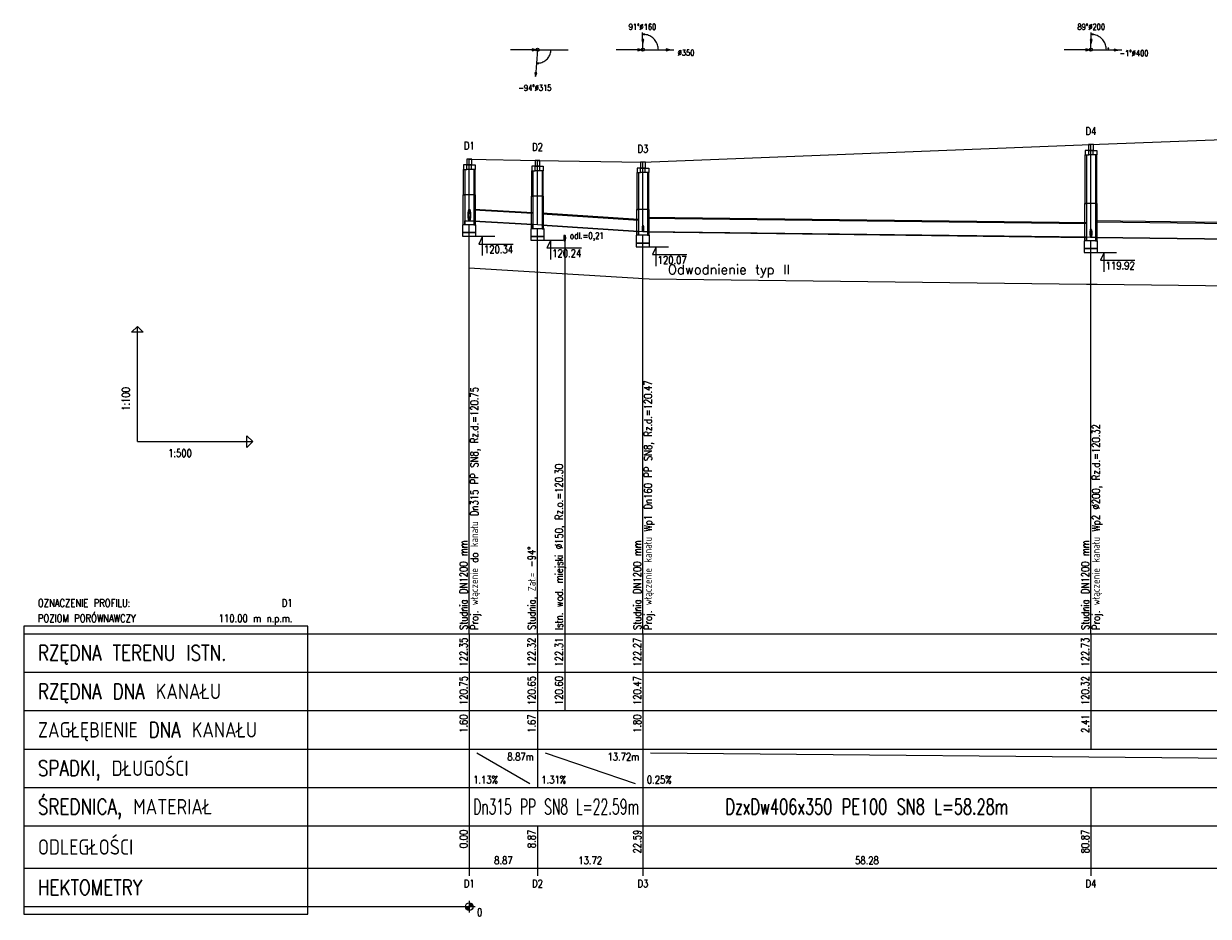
# Model space of a CAD drawing. Header units: metres. Extents: x 40 to 1286, y 26 to 259.
# Tile 1 of 4: x 40 to 348, y 26 to 259. Entities that reach past the tile are written whole.
import ezdxf
from ezdxf.enums import TextEntityAlignment as Align

# ---------------------------------------------------------------- set-up
doc = ezdxf.new("R2010")
doc.units = ezdxf.units.M
doc.header["$LTSCALE"] = 0.2
for name, color, linetype in [('!odwodnienie_typ_II', 5, 'CONTINUOUS'), ('Liczby', 7, 'CONTINUOUS'), ('Linie_opisowe', 7, 'CONTINUOUS'), ('Linie_tabeli', 7, 'CONTINUOUS'), ('Odcinki', 7, 'CONTINUOUS'), ('Opis_PZ', 7, 'CONTINUOUS'), ('Opis_uzbr_p', 7, 'CONTINUOUS'), ('Opis_wl', 7, 'CONTINUOUS'), ('Osie', 7, 'CONTINUOUS'), ('Teren_istn', 3, 'CONTINUOUS'), ('Uzbr_podz', 7, 'CONTINUOUS'), ('Wezly', 7, 'CONTINUOUS'), ('Wymiary', 7, 'CONTINUOUS')]:
    doc.layers.add(name, color=color, linetype=linetype)
doc.styles.get("Standard").update_dxf_attribs({"font": 'txt.shx'})

msp = doc.modelspace()

# ---------------------------------------------------------------- linework, layer by layer
at = {"layer": '!odwodnienie_typ_II'}
msp.add_lwpolyline([(155.92, 195.23), (199.9, 192.51), (201.1, 192.44), (202.68, 192.41), (316.45, 190.99), (319.23, 190.96), (396.74, 189.99), (399.53, 189.95), (477.34, 188.98), (480.51, 188.94), (493.05, 188.78), (556.83, 187.99), (626.86, 187.11), (728.41, 185.84), (817.23, 184.73), (838.03, 184.47)], dxfattribs=at)
at = {"layer": 'Liczby'}
for p, q in [((154.42, 29), (157.42, 29)), ((154.92, 28.93), (156.92, 29.07)), ((154.93, 28.86), (156.91, 29.14)), ((154.94, 28.79), (156.9, 29.21)), ((154.96, 28.72), (156.88, 29.28)), ((154.98, 28.66), (156.86, 29.34)), ((155.01, 28.59), (156.83, 29.41)), ((155.04, 28.53), (156.8, 29.47)), ((155.07, 28.47), (156.77, 29.53)), ((155.11, 28.41), (156.73, 29.59)), ((155.15, 28.36), (156.69, 29.64)), ((155.2, 28.31), (156.64, 29.69)), ((155.25, 28.26), (156.59, 29.74)), ((155.3, 28.21), (156.54, 29.79)), ((155.36, 28.17), (156.48, 29.83)), ((155.42, 28.13), (156.42, 29.87)), ((155.48, 28.1), (156.36, 29.9)), ((155.55, 28.07), (156.29, 29.93)), ((155.61, 28.05), (156.23, 29.95)), ((155.68, 28.03), (156.16, 29.97)), ((155.75, 28.02), (156.09, 29.98)), ((155.82, 28.01), (156.02, 29.99)), ((155.89, 28), (155.95, 30)), ((155.92, 30.5), (155.92, 27.5))]:
    msp.add_line(p, q, dxfattribs=at)
msp.add_circle((155.92, 29), 1, dxfattribs=at)
at = {"layer": 'Linie_opisowe'}
msp.add_line((180.75, 203), (180.75, 100), dxfattribs=at)
at = {"layer": 'Linie_tabeli'}
for p, q in [((69.57, 150), (69.57, 180)), ((69.57, 150), (99.57, 150)), ((40, 100), (155.92, 100)), ((155.92, 100), (1268.5, 100)), ((155.92, 100), (155.92, 70)), ((155.92, 100), (155.92, 39)), ((173.66, 100), (173.66, 70)), ((180.75, 100), (180.75, 90)), ((201.1, 100), (201.1, 70)), ((317.65, 100), (317.65, 70)), ((40, 90), (155.92, 90)), ((155.92, 90), (1268.5, 90)), ((180.75, 90), (180.75, 80)), ((40, 80), (155.92, 80)), ((155.92, 80), (1268.5, 80)), ((40, 70), (155.92, 70)), ((155.92, 70), (1268.5, 70)), ((155.92, 70), (155.92, 60)), ((157.92, 69), (171.66, 61)), ((173.66, 70), (173.66, 60)), ((175.66, 69), (199.1, 61)), ((201.1, 70), (201.1, 60)), ((203.1, 69), (1113.43, 61)), ((40, 60), (155.92, 60)), ((155.92, 60), (1268.5, 60)), ((201.1, 60), (201.1, 50)), ((317.65, 60), (317.65, 50)), ((40, 50), (155.92, 50)), ((155.92, 50), (1268.5, 50)), ((155.92, 50), (155.92, 37)), ((173.66, 50), (173.66, 37)), ((201.1, 50), (201.1, 37)), ((317.65, 50), (317.65, 37)), ((40, 39), (155.92, 39)), ((155.92, 39), (1268.5, 39)), ((40, 29), (155.92, 29))]:
    msp.add_line(p, q, dxfattribs=at)
for points in [[(155.92, 100), (155.92, 206.43)], [(173.66, 100), (173.66, 205.42)], [(201.1, 100), (201.1, 203.69)], [(317.65, 100), (317.65, 202.23)]]:
    msp.add_lwpolyline(points, dxfattribs=at)
for points in [[(69.57, 180), (71.07, 178.5), (68.07, 178.5)], [(99.57, 150), (98.07, 148.5), (98.07, 151.5)], [(40, 27), (113.92, 27), (113.92, 102), (40, 102)]]:
    msp.add_lwpolyline(points, close=True, dxfattribs=at)
at = {"layer": 'Odcinki'}
for points in [[(157.12, 210.3), (172.46, 209.43), (172.46, 209.57), (157.12, 210.44)], [(157.12, 207.43), (172.46, 206.57), (172.46, 206.42), (157.12, 207.29)], [(174.86, 209.28), (199.9, 207.64), (199.9, 207.79), (174.86, 209.43)], [(202.3, 208.19), (316.45, 206.76), (316.45, 206.93), (202.3, 208.36)], [(318.85, 207.23), (396.74, 206.25), (396.74, 206.45), (318.85, 207.43)], [(174.86, 206.42), (199.9, 204.78), (199.9, 204.64), (174.86, 206.28)], [(202.3, 204.69), (316.45, 203.26), (316.45, 203.08), (202.3, 204.51)], [(318.85, 203.23), (396.74, 202.25), (396.74, 202.05), (318.85, 203.03)]]:
    msp.add_lwpolyline(points, close=True, dxfattribs=at)
at = {"layer": 'Opis_wl'}
for centre, major_axis in [((155.92, 208.93), (0, -1.57)), ((155.92, 208.93), (0, -1.43)), ((201.1, 205.43), (0, -0.8)), ((201.1, 205.43), (0, -0.727)), ((317.65, 204.24), (0, -1.1)), ((317.65, 204.24), (0, -1))]:
    msp.add_ellipse(centre, major_axis=major_axis, ratio=0.2, dxfattribs=at)
at = {"layer": 'Osie'}
for p, q in [((173.66, 252), (181.66, 252)), ((201.1, 252), (209.1, 252)), ((317.65, 252), (325.65, 252)), ((317.65, 203.24), (317.65, 227.3)), ((155.92, 207.5), (155.92, 223.5)), ((173.66, 206.5), (173.66, 223.19)), ((201.1, 204.7), (201.1, 222.7))]:
    msp.add_line(p, q, dxfattribs=at)
at = {"layer": 'Teren_istn'}
msp.add_lwpolyline([(155.91, 223.5), (155.92, 223.5), (173.66, 223.19), (201.06, 222.7), (201.1, 222.7), (317.54, 227.3), (317.65, 227.3), (397.7, 230.4), (397.94, 230.4), (491.47, 231.3), (555.34, 232.8), (625.27, 228.41), (625.4, 228.4), (690.74, 228.4)], dxfattribs=at)
at = {"layer": 'Uzbr_podz'}
for major_axis in [(0, -0.787), (0, -0.75)]:
    msp.add_ellipse((180.75, 203), major_axis=major_axis, ratio=0.2, dxfattribs=at)
at = {"layer": 'Wezly'}
for p, q in [((318.25, 225.8), (317.05, 225.8)), ((156.52, 222), (155.32, 222)), ((318.25, 224.6), (317.05, 224.6)), ((156.52, 220.8), (155.32, 220.8)), ((174.26, 221.69), (173.06, 221.69)), ((174.26, 220.49), (173.06, 220.49)), ((201.7, 221.2), (200.5, 221.2)), ((201.7, 220), (200.5, 220)), ((157.24, 214.2), (154.6, 214.2)), ((174.98, 213.89), (172.34, 213.89)), ((202.42, 210.4), (199.78, 210.4)), ((318.97, 212), (316.33, 212))]:
    msp.add_line(p, q, dxfattribs=at)
for points in [[(317.05, 225.8), (316.15, 225.8), (316.15, 224.6), (317.05, 224.6)], [(317.03, 225.8), (318.27, 225.8), (318.27, 227.3), (317.03, 227.3)], [(318.25, 225.8), (319.15, 225.8), (319.15, 224.6), (318.25, 224.6)], [(155.32, 222), (154.42, 222), (154.42, 220.8), (155.32, 220.8)], [(155.3, 222), (156.54, 222), (156.54, 223.5), (155.3, 223.5)], [(156.52, 222), (157.42, 222), (157.42, 220.8), (156.52, 220.8)], [(173.03, 221.69), (174.28, 221.69), (174.28, 223.19), (173.03, 223.19)], [(200.47, 221.2), (201.72, 221.2), (201.72, 222.7), (200.47, 222.7)], [(316.45, 212), (316.15, 212), (316.15, 224.6), (316.45, 224.6)], [(318.85, 212), (319.15, 212), (319.15, 224.6), (318.85, 224.6)], [(154.72, 214.2), (154.42, 214.2), (154.42, 220.8), (154.72, 220.8)], [(157.12, 214.2), (157.42, 214.2), (157.42, 220.8), (157.12, 220.8)], [(173.06, 221.69), (172.16, 221.69), (172.16, 220.49), (173.06, 220.49)], [(172.46, 213.89), (172.16, 213.89), (172.16, 220.49), (172.46, 220.49)], [(174.26, 221.69), (175.16, 221.69), (175.16, 220.49), (174.26, 220.49)], [(174.86, 213.89), (175.16, 213.89), (175.16, 220.49), (174.86, 220.49)], [(200.5, 221.2), (199.6, 221.2), (199.6, 220), (200.5, 220)], [(199.9, 210.4), (199.6, 210.4), (199.6, 220), (199.9, 220)], [(201.7, 221.2), (202.6, 221.2), (202.6, 220), (201.7, 220)], [(202.3, 210.4), (202.6, 210.4), (202.6, 220), (202.3, 220)], [(154.72, 206.43), (154.34, 206.43), (154.34, 214.2), (154.72, 214.2)], [(157.12, 206.43), (157.5, 206.43), (157.5, 214.2), (157.12, 214.2)], [(172.46, 205.42), (172.07, 205.42), (172.07, 213.89), (172.46, 213.89)], [(174.86, 205.42), (175.24, 205.42), (175.24, 213.89), (174.86, 213.89)], [(199.9, 203.69), (199.51, 203.69), (199.51, 210.4), (199.9, 210.4)], [(202.3, 203.69), (202.68, 203.69), (202.68, 210.4), (202.3, 210.4)], [(316.45, 202.23), (316.07, 202.23), (316.07, 212), (316.45, 212)], [(318.85, 202.23), (319.23, 202.23), (319.23, 212), (318.85, 212)], [(155.92, 206.43), (154.72, 206.43), (154.72, 207.5), (155.92, 207.5), (157.12, 207.43), (157.12, 206.43)], [(173.66, 205.42), (172.46, 205.42), (172.46, 206.57), (173.66, 206.5), (174.86, 206.42), (174.86, 205.42)], [(154.19, 204.43), (157.65, 204.43), (157.65, 206.43), (154.19, 206.43)], [(154.19, 203.43), (157.65, 203.43), (157.65, 204.43), (154.19, 204.43)], [(154.19, 203.43), (157.65, 203.43), (157.65, 204.43), (154.19, 204.43)], [(171.93, 203.42), (175.39, 203.42), (175.39, 205.42), (171.93, 205.42)], [(171.93, 202.42), (175.39, 202.42), (175.39, 203.42), (171.93, 203.42)], [(199.37, 201.69), (202.82, 201.69), (202.82, 203.69), (199.37, 203.69)], [(201.1, 203.69), (199.9, 203.69), (199.9, 204.78), (201.1, 204.7), (202.3, 204.69), (202.3, 203.69)], [(199.37, 200.69), (202.82, 200.69), (202.82, 201.69), (199.37, 201.69)], [(315.92, 200.23), (319.38, 200.23), (319.38, 202.23), (315.92, 202.23)], [(317.65, 202.23), (316.45, 202.23), (316.45, 203.26), (317.65, 203.24), (318.85, 203.23), (318.85, 202.23)], [(315.92, 199.23), (319.38, 199.23), (319.38, 200.23), (315.92, 200.23)]]:
    msp.add_lwpolyline(points, close=True, dxfattribs=at)
at = {"layer": 'Wymiary'}
for p, q in [((201.1, 252), (200.99, 256.5)), ((317.65, 252), (317.71, 256.5)), ((173.66, 252), (166.66, 252)), ((173.66, 252), (173.16, 245.02)), ((201.1, 252), (194.1, 252)), ((201.1, 252), (208.1, 251.98)), ((317.65, 252), (310.65, 252)), ((317.65, 252), (324.65, 251.9)), ((155.92, 203.43), (162.56, 203.43)), ((159.36, 203.43), (158.36, 201.43)), ((159.36, 198.43), (159.36, 203.43)), ((158.36, 201.43), (167.36, 201.43)), ((173.66, 202.42), (180.3, 202.42)), ((177.1, 202.42), (176.1, 200.42)), ((176.1, 200.42), (185.1, 200.42)), ((177.1, 197.42), (177.1, 202.42)), ((201.1, 200.69), (207.74, 200.69)), ((204.54, 200.69), (203.54, 198.69)), ((204.54, 195.69), (204.54, 200.69)), ((203.54, 198.69), (212.54, 198.69)), ((317.65, 199.23), (324.29, 199.23)), ((321.09, 199.23), (320.09, 197.23)), ((321.09, 194.23), (321.09, 199.23)), ((320.09, 197.23), (329.09, 197.23))]:
    msp.add_line(p, q, dxfattribs=at)
for points in [[(201, 256), (201.48, 255.88), (201.48, 256.14)], [(317.71, 256), (318.19, 255.86), (318.19, 256.12)], [(201.06, 253.7), (201.29, 254.67), (200.77, 254.66)], [(317.67, 253.7), (317.95, 254.66), (317.43, 254.67)], [(173.26, 252), (172.29, 252.26), (172.29, 251.74)], [(200.7, 252), (199.73, 252.26), (199.73, 251.74)], [(208.1, 251.98), (207.13, 252.24), (207.13, 251.72)], [(317.25, 252), (316.28, 252.26), (316.28, 251.74)], [(322.15, 251.94), (322.29, 252.42), (322.03, 252.42)], [(324.65, 251.9), (323.69, 252.17), (323.68, 251.66)], [(173.41, 248.51), (173.88, 248.35), (173.9, 248.6)], [(173.16, 245.02), (173.49, 245.96), (172.97, 246)]]:
    msp.add_lwpolyline(points, close=True, dxfattribs=at)
for points in [[(205.1, 252), (205.08, 252.32), (205.05, 252.64), (204.98, 252.95), (204.89, 253.25), (204.78, 253.55), (204.65, 253.84), (204.49, 254.12), (204.31, 254.38), (204.11, 254.63), (203.89, 254.86), (203.65, 255.08), (203.4, 255.27), (203.13, 255.44), (202.85, 255.59), (202.56, 255.72), (202.26, 255.83), (201.95, 255.91), (201.64, 255.96), (201.32, 255.99), (201, 256)], [(321.65, 252), (321.64, 252.31), (321.6, 252.62), (321.54, 252.93), (321.46, 253.23), (321.35, 253.52), (321.22, 253.8), (321.07, 254.07), (320.9, 254.33), (320.71, 254.58), (320.5, 254.81), (320.27, 255.02), (320.03, 255.22), (319.77, 255.39), (319.5, 255.55), (319.22, 255.68), (318.93, 255.79), (318.63, 255.88), (318.32, 255.94), (318.02, 255.98), (317.71, 256)], [(173.41, 248.51), (173.7, 248.5), (173.98, 248.52), (174.27, 248.55), (174.55, 248.62), (174.82, 248.7), (175.09, 248.81), (175.35, 248.93), (175.59, 249.08), (175.83, 249.25), (176.04, 249.44), (176.25, 249.64), (176.43, 249.86), (176.6, 250.1), (176.74, 250.34), (176.87, 250.6), (176.97, 250.87), (177.05, 251.15), (177.11, 251.43), (177.15, 251.71), (177.16, 252)]]:
    msp.add_lwpolyline(points, dxfattribs=at)
for centre in [(173.66, 252), (201.1, 252), (317.65, 252)]:
    msp.add_circle(centre, 0.4, dxfattribs=at)

# ---------------------------------------------------------------- texts
at = {"layer": '!odwodnienie_typ_II', "insert": (207.59, 196.04), "char_height": 2.5, "width": 81.5, "attachment_point": 1}
msp.add_mtext('Odwodnienie typ II', dxfattribs=at)
at = {"layer": 'Liczby', "width": 0.8}
for s, height, p in [('91%%D%%C160', 1.5, (200.97, 257.2)), ('89%%D%%C200', 1.5, (317.72, 257.2)), ('%%C350', 1.5, (212.3, 250.46)), ('-1%%D%%C400', 1.5, (328.85, 250.34)), ('-94%%D%%C315', 1.5, (173, 241.32)), ('D4', 2, (317.65, 229.8)), ('D1', 2, (155.92, 226)), ('D2', 2, (173.66, 225.69)), ('D3', 2, (201.1, 225.2)), ('8.87', 2, (164.79, 40)), ('13.72', 2, (187.38, 40)), ('58.28', 2, (259.37, 40)), ('D1', 2, (155.92, 34)), ('D2', 2, (173.66, 34)), ('D3', 2, (201.1, 34)), ('D4', 2, (317.65, 34))]:
    msp.add_text(s, height=height, dxfattribs=at).set_placement(p, align=Align.CENTER)
msp.add_text('1:100', height=2, rotation=90, dxfattribs=at).set_placement((67.57, 158))
for s, p in [('1:500', (77.57, 146)), ('1.13%', (156.92, 61)), ('1.31%', (174.66, 61)), ('0.25%', (202.1, 61)), ('0', (157.92, 26.5))]:
    msp.add_text(s, height=2, dxfattribs=at).set_placement(p)
for s, p in [('122.35', (155.42, 99)), ('122.32', (173.16, 99)), ('122.31', (180.25, 99)), ('122.27', (200.6, 99)), ('122.73', (317.15, 99)), ('120.75', (155.42, 89)), ('120.65', (173.16, 89)), ('120.60', (180.25, 89)), ('120.47', (200.6, 89)), ('120.32', (317.15, 89)), ('1.60', (155.42, 79)), ('1.67', (173.16, 79)), ('1.80', (200.6, 79)), ('2.41', (317.15, 79)), ('0.00', (155.42, 49)), ('8.87', (173.16, 49)), ('22.59', (200.6, 49)), ('80.87', (317.15, 49))]:
    msp.add_text(s, height=2, rotation=90, dxfattribs=at).set_placement(p, align=Align.RIGHT)
for s, p in [('8.87m', (172.66, 67)), ('13.72m', (200.1, 67))]:
    msp.add_text(s, height=2, dxfattribs=at).set_placement(p, align=Align.RIGHT)
at = {"layer": 'Liczby'}
for s, width, p, p2 in [('Dn315 PP SN8 L=22.59m', 0.548457, (156.92, 53), (200.1, 53)), ('DzxDw406x350 PE100 SN8 L=58.28m', 0.634027, (222.57, 53), (296.17, 53))]:
    msp.add_text(s, height=4, dxfattribs=dict(at, width=width)).set_placement(p, p2, align=Align.FIT)
at = {"layer": 'Linie_tabeli', "width": 0.8}
for s, height, p in [('OZNACZENIE PROFILU:', 2, (43.7, 107)), ('POZIOM PORÓWNAWCZY', 2, (43.7, 103)), ('RZĘDNA TERENU ISTN.', 4, (43.7, 93)), ('RZĘDNA DNA KANAŁU', 4, (43.7, 83)), ('ZAGŁĘBIENIE DNA KANAŁU', 4, (43.7, 73)), ('SPADKI, DŁUGOŚCI', 4, (43.7, 63)), ('ŚREDNICA, MATERIAŁ', 4, (43.7, 53)), ('ODLEGŁOŚCI', 4, (43.7, 42.5)), ('HEKTOMETRY', 4, (43.7, 32))]:
    msp.add_text(s, height=height, dxfattribs=at).set_placement(p)
for s, p in [('D1', (109.92, 107)), ('110.00 m n.p.m.', (109.92, 103))]:
    msp.add_text(s, height=2, dxfattribs=at).set_placement(p, align=Align.RIGHT)
at = {"layer": 'Opis_PZ', "width": 0.8}
for s, p in [('Studnia DN1200 mm', (155.42, 101)), ('Studnia, Zał.= -94%%D', (173.16, 101)), ('Studnia DN1200 mm', (200.6, 101)), ('Studnia DN1200 mm', (317.15, 101))]:
    msp.add_text(s, height=2, rotation=90, dxfattribs=at).set_placement(p)
at = {"layer": 'Opis_uzbr_p', "width": 0.8}
msp.add_text('Istn. wod. miejski %%C150, Rz.o.=120.30', height=2, rotation=90, dxfattribs=at).set_placement((180.25, 101))
at = {"layer": 'Opis_wl', "width": 0.8}
for s, p in [('Proj. włączenie kanału Wp1 Dn160 PP SN8, Rz.d.=120.47', (203.4, 101)), ('Proj. włączenie do kanału Dn315 PP SN8, Rz.d.=120.75', (158.22, 101)), ('Proj. włączenie kanału Wp2 %%C200, Rz.d.=120.32', (319.95, 101))]:
    msp.add_text(s, height=2, rotation=90, dxfattribs=at).set_placement(p)
at = {"layer": 'Uzbr_podz', "width": 0.8}
msp.add_text('odl.=0,21', height=1.7, dxfattribs=at).set_placement((190.96, 202.74), align=Align.RIGHT)
at = {"layer": 'Wymiary', "width": 0.8}
for s, p in [('120.34', (159.76, 199.03)), ('120.24', (177.5, 198.02)), ('120.07', (204.94, 196.28)), ('119.92', (321.49, 194.83))]:
    msp.add_text(s, height=2, dxfattribs=at).set_placement(p)

doc.saveas('drawing.dxf')
